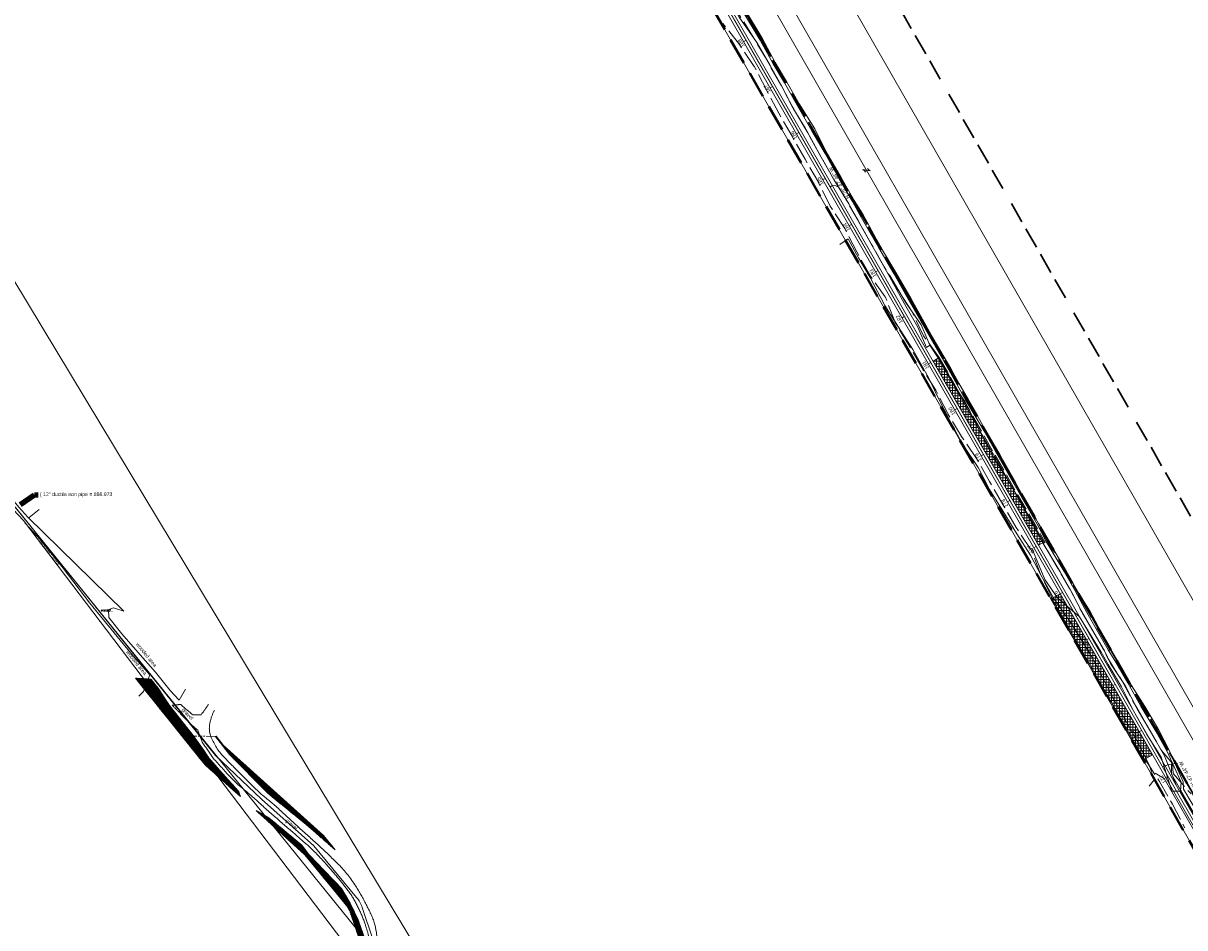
# Model space of a CAD drawing. Header units: feet. Extents: x 2433273 to 2447442, y 555003 to 575201.
# Tile 171 of 226: x 2436323 to 2438513, y 565836 to 567543. Entities that reach past the tile are written whole.
import ezdxf
from ezdxf.enums import TextEntityAlignment as Align

# ---------------------------------------------------------------- set-up
doc = ezdxf.new("R2010")
doc.units = ezdxf.units.FT
doc.header["$LTSCALE"] = 50
doc.header["$MEASUREMENT"] = 0
for name, pattern in [('cl20', [100, 5, -5, 80, -5, 5]), ('cl50', [100, 7.5, -7.5, 70, -7.5, 7.5]), ('constlimit', [0.85, 0.65, -0.1, -0.1]), ('DGN Style 2', [484.236387, 290.541832, -193.694555]), ('DGN Style 3', [677.930942, 484.236387, -193.694555]), ('DGN Style 5', [338.965471, 145.270916, -193.694555]), ('esmtrrex', [4.75, 0.8, -0.325, -0.325, 0.8, -0.3, 0.8, -0.3, 0.8, -0.3]), ('fencepr', [1, 0.925, 0.075]), ('rowpr', [5.45, 1, -0.225, -0.225, 4]), ('stream', [1.4, 0.7, -0.1, 0.1, -0.1, 0.1, -0.1, 0.1, -0.1]), ('treelt', [0.3, -0.15, -0.15]), ('treert', [0.3, -0.15, -0.15])]:
    doc.linetypes.add(name, pattern=pattern)
for name, color, linetype, lineweight in [('DR_X_Ditch', 133, 'stream', 0), ('DV_X_Lot_Line', 2, 'DGN Style 3', 0), ('DV_X_Property_Line', 7, 'Continuous', 0), ('DV_X_Property_Line (Construction)', 7, 'Continuous', 0), ('EV_Ecological_Wetlands', 151, 'stream', 13), ('GE_P_CL_50', 7, 'cl50', 13), ('PV_P_Bikeway', 193, 'Continuous', 13), ('PV_X_Driveway', 7, 'DGN Style 5', 0), ('RD_P_Fence', 230, 'fencepr', 13), ('RW_P_Const_Limits', 120, 'constlimit', 0), ('RW_P_Fee_RW', 193, 'rowpr', 40), ('RW_X_CL_20', 6, 'cl20', 0), ('RW_X_Esmt_RR', 6, 'esmtrrex', 30), ('SV_X_Break_Lines', 4, 'DGN Style 2', 0), ('SV_X_Control_Cells_Found', 7, 'Continuous', 0), ('SV_X_Text', 7, 'Continuous', 0), ('SV_X_Toe_of_Slope', 193, 'DGN Style 2', 0), ('SV_X_Top_of_Bank', 97, 'DGN Style 2', 0), ('VG_P_Cells', 3, 'Continuous', 13), ('VG_X_Tree_Line_Lt', 3, 'treelt', 0), ('VG_X_Tree_Line_Rt', 3, 'treert', 0)]:
    doc.layers.add(name, color=color, linetype=linetype, lineweight=lineweight)
doc.layers.add('GK_Visualization', color=30, linetype='Continuous', lineweight=13, plot=False)
doc.styles.add('Slanted-Normal LS 0.50', font='font31.shx', dxfattribs={"height": 0.14})
doc.styles.add('Slanted-Normal LS 0.50_0', font='font31.shx')
doc.styles.add('Style-font30', font='font30.shx')
doc.styles.add('Style-font31', font='font31.shx')
doc.dimstyles.new('Dec-0  Slanted', dxfattribs={"dimscale": 50, "dimtxt": 0.14, "dimasz": 0.14, "dimexe": 0.07, "dimexo": 0.07, "dimgap": 0.07, "dimtad": 1, "dimdec": 0, "dimzin": 3, "dimdsep": 46, "dimtxsty": 'Slanted-Normal LS 0.50_0', "dimcen": 0.09, "dimclrd": 97, "dimclre": 97, "dimclrt": 7, "dimadec": 0, "dimazin": 3, "dimtfac": 1, "dimtdec": 0, "dimtofl": 0, "dimtmove": 1, "dimatfit": 1, "dimfxl": 1, "dimtzin": 3, "dimlwd": 0, "dimlwe": 0, "dimarcsym": 0})

# ---------------------------------------------------------------- blocks, each defined once
blk = doc.blocks.new('X')
at = {"layer": 'GK_Visualization', "color": 1, "linetype": 'Continuous', "lineweight": 0}
for p, q in [((-0.1, -0.1), (0.1, 0.1)), ((-0.1, 0.1), (0.1, -0.1))]:
    blk.add_line(p, q, dxfattribs=at)
blk = doc.blocks.new('X_1')
at = {"layer": 'GK_Visualization', "color": 1, "linetype": 'Continuous', "lineweight": 0}
for p, q in [((-0.1, -0.1), (0.1, 0.1)), ((-0.1, 0.1), (0.1, -0.1))]:
    blk.add_line(p, q, dxfattribs=at)
blk = doc.blocks.new('X_2')
at = {"layer": 'GK_Visualization', "color": 1, "linetype": 'Continuous', "lineweight": 0}
for p, q in [((-0.1, -0.1), (0.1, 0.1)), ((-0.1, 0.1), (0.1, -0.1))]:
    blk.add_line(p, q, dxfattribs=at)
blk = doc.blocks.new('X_76')
at = {"layer": 'GK_Visualization', "color": 1, "linetype": 'Continuous', "lineweight": 0}
for p, q in [((-0.1, -0.1), (0.1, 0.1)), ((-0.1, 0.1), (0.1, -0.1))]:
    blk.add_line(p, q, dxfattribs=at)
blk = doc.blocks.new('X_77')
at = {"layer": 'GK_Visualization', "color": 1, "linetype": 'Continuous', "lineweight": 0}
for p, q in [((-0.1, -0.1), (0.1, 0.1)), ((-0.1, 0.1), (0.1, -0.1))]:
    blk.add_line(p, q, dxfattribs=at)
blk = doc.blocks.new('OHK_14')
at = {"layer": 'DV_X_Property_Line', "color": 2, "linetype": 'Continuous', "lineweight": 0}
blk.add_line((-0.1, -0.12), (0.1, 0.12), dxfattribs=at)
for centre, start, end in [((-0.058, 0.335), 273.6945, 306.337), ((0.058, -0.335), 93.6945, 126.337)]:
    blk.add_arc(centre, 0.267, start, end, dxfattribs=at)
at = {"layer": 'DV_X_Property_Line (Construction)', "color": 2, "linetype": 'Continuous', "lineweight": 30}
blk.add_point((0, 0), dxfattribs=at)
blk = doc.blocks.new('MNAIL_3')
at = {"layer": 'SV_X_Control_Cells_Found', "color": 7, "linetype": 'Continuous', "lineweight": 0, "flags": 128}
for points in [[(0.072, -0.04), (0.072, 0.04), (0.097, -0.04), (0.122, 0.04), (0.122, -0.04)], [(0.191, -0.04), (0.191, 0.04), (0.232, -0.04), (0.232, 0.04)], [(0.339, 0.04), (0.301, 0.04), (0.301, -0.04)], [(0.301, 0.001), (0.328, 0.001)], [(0.16, -0.03), (0.163, -0.03), (0.165, -0.031), (0.166, -0.034), (0.166, -0.037), (0.165, -0.039), (0.163, -0.04), (0.16, -0.04), (0.159, -0.039), (0.157, -0.037), (0.157, -0.034), (0.159, -0.031), (0.16, -0.03)], [(0.271, -0.03), (0.274, -0.03), (0.275, -0.031), (0.277, -0.034), (0.277, -0.037), (0.275, -0.039), (0.274, -0.04), (0.271, -0.04), (0.269, -0.039), (0.268, -0.037), (0.268, -0.034), (0.269, -0.031), (0.271, -0.03)], [(0.378, -0.03), (0.381, -0.03), (0.383, -0.031), (0.385, -0.034), (0.385, -0.037), (0.383, -0.039), (0.381, -0.04), (0.378, -0.04), (0.377, -0.039), (0.375, -0.037), (0.375, -0.034), (0.377, -0.031), (0.378, -0.03)]]:
    blk.add_lwpolyline(points, dxfattribs=at)
at = {"layer": 'SV_X_Control_Cells_Found', "color": 7, "linetype": 'Continuous', "lineweight": 0}
blk.add_circle((0, 0), 0.0249, dxfattribs=at)

msp = doc.modelspace()

# ---------------------------------------------------------------- hatches: boundary and pattern name
at = {"layer": 'EV_Ecological_Wetlands', "linetype": 'Continuous'}
h = msp.add_hatch(dxfattribs=at)
h.set_pattern_fill('HATCH', color=256, style=0, pattern_type=2)
h.set_pattern_definition([(173.88157, (2436593.7157, 566132.9786), (-0.106584, -0.9943037), [])])
h.paths.add_polyline_path([(2436729.9, 566092.8), (2436673.3, 566156.6), (2436664.1, 566170.3), (2436643.3, 566199.5), (2436598.7, 566255.8), (2436576.6, 566289.9), (2436567.4, 566300.9), (2436563.6, 566305.5), (2436534.9, 566307.4), (2436554.5, 566282.8), (2436568.2, 566265.8), (2436663, 566147.4), (2436663.4, 566146.9), (2436665.8, 566144.4), (2436718.5, 566096.9), (2436732.7, 566084.1)])
h = msp.add_hatch(dxfattribs=at)
h.set_pattern_fill('HATCH', color=256, style=0, pattern_type=2)
h.set_pattern_definition([(218.88157, (2436555.02694, 566229.8705), (0.3138563, -0.3892226), [])])
h.paths.add_polyline_path([(2436643.3, 566199.5), (2436598.7, 566255.8), (2436576.6, 566289.9), (2436567.4, 566300.9), (2436563.6, 566305.5), (2436550.9, 566306.3), (2436572.9, 566267), (2436594.1, 566248.2), (2436610.9, 566233.4), (2436642.1, 566194.3), (2436672.7, 566154.7), (2436688.6, 566132.5), (2436706.7, 566115.3), (2436730.5, 566090.9), (2436729.9, 566092.8), (2436673.3, 566156.6), (2436664.1, 566170.3), (2436644.2, 566198.1)])
h = msp.add_hatch(dxfattribs=at)
h.set_pattern_fill('HATCH', color=256, style=0, pattern_type=2)
h.set_pattern_definition([(182.43976, (2436718.6937, 565994.9936), (0.042569, -0.9990935), [])])
h.paths.add_polyline_path([(2436891.7, 566007.6), (2436889.2, 566010.3), (2436700.8, 566180.2), (2436686.7, 566197.8), (2436685.4, 566197.3), (2436712.3, 566163.6), (2436784.4, 566090.2), (2436856.6, 566031.4), (2436887.8, 566004.1), (2436911.5, 565983.3)])
h = msp.add_hatch(dxfattribs=at)
h.set_pattern_fill('HATCH', color=256, style=0, pattern_type=2)
h.set_pattern_definition([(219.6401, (2436783.8115, 566086.57503), (0.1594907, -0.1925168), [])])
h.paths.add_polyline_path([(2436795.9, 566080.8), (2436783.6, 566091.7), (2436772.1, 566102.7), (2436784.4, 566090.2)])
h = msp.add_hatch(dxfattribs=at)
h.set_pattern_fill('HATCH', color=256, style=0, pattern_type=2)
h.set_pattern_definition([(174.64008, (2436860.6406, 565896.2145), (-0.093412, -0.9956275), [])])
h.paths.add_polyline_path([(2436979.2, 565680.9), (2436969.8, 565735.6), (2436970.5, 565775.5), (2436973, 565798.4), (2436973.6, 565808), (2436966.5, 565817), (2436954.6, 565851.5), (2436939.8, 565882.9), (2436923.2, 565910.5), (2436901, 565933.5), (2436877.7, 565957.5), (2436861.6, 565974.6), (2436848.6, 565992.3), (2436815.4, 566020.1), (2436786, 566044.1), (2436762.2, 566057.5), (2436854.2, 565974.4), (2436912.9, 565902.5), (2436932.1, 565879.3), (2436932.6, 565878.7), (2436933.3, 565877.8), (2436936, 565873.7), (2436938.7, 565868.1), (2436939.3, 565866.4), (2436954, 565822.9), (2436958.8, 565808.7), (2436959, 565808.1), (2436960.4, 565802.6), (2436961, 565797), (2436961, 565796.4), (2436961.4, 565781.4), (2436962.6, 565731.5), (2436963.1, 565714.6), (2436962.6, 565712.8), (2436962.5, 565711.8), (2436962.2, 565708.3), (2436962.2, 565707.5), (2436962.6, 565703.8), (2436962.7, 565703.2), (2436963.2, 565701.4), (2436965.5, 565686.3), (2436966.1, 565684.4), (2436967, 565682.2), (2436968, 565680.3), (2436968.4, 565679.6), (2436969.5, 565675.9), (2436980.7, 565636.6)])
at = {"layer": 'VG_P_Cells', "lineweight": 0}
h = msp.add_hatch(dxfattribs=at)
h.set_pattern_fill('ANSI37', color=256, scale=40, angle=45, style=0)
h.paths.add_polyline_path([(2438237.1, 566558.4), (2438247.1, 566564.1), (2438048.4, 566911.2), (2438038.4, 566905.5)])
h = msp.add_hatch(dxfattribs=at)
h.set_pattern_fill('ANSI37', color=256, scale=40, angle=45, style=0)
h.paths.add_polyline_path([(2438278.2, 566466.6), (2438262.5, 566457.7), (2438436.4, 566154), (2438452.1, 566162.9)])

# ---------------------------------------------------------------- linework, layer by layer
at = {"layer": 'DR_X_Ditch', "ltscale": 0.500001}
msp.add_line((2436685.4, 566197.3), (2436644.2, 566198.1), dxfattribs=at)
at = {"layer": 'DV_X_Lot_Line'}
msp.add_line((2439491.6, 564508.5), (2435844.3, 570878.2), dxfattribs=at)
at = {"layer": 'DV_X_Property_Line'}
for p, q in [((2439654.7, 564487.2), (2435958, 570943.2)), ((2439540.6, 564485.2), (2435871.2, 570893.6))]:
    msp.add_line(p, q, dxfattribs=at)
at = {"layer": 'DV_X_Property_Line', "flags": 128}
msp.add_lwpolyline([(2438175, 564740.9), (2438175, 564740.9, 0.414214), (2438209.4, 564776.5), (2438198.3, 565497.4, -0.414214), (2438281.9, 565583.7), (2438697.2, 565590.1, 0.57102), (2438727, 565642.5), (2436427.5, 569658.5, 0.278952), (2436395.8, 569676), (2435907.1, 569657.8, -0.413873), (2435767.2, 569787.5)], format="xyb", dxfattribs=at)
at = {"layer": 'EV_Ecological_Wetlands', "linetype": 'Continuous', "flags": 128}
for points in [[(2436729.9, 566092.8), (2436673.3, 566156.6), (2436664.1, 566170.3), (2436643.3, 566199.5), (2436598.7, 566255.8), (2436576.6, 566289.9), (2436567.4, 566300.9), (2436563.6, 566305.5), (2436534.9, 566307.4), (2436554.5, 566282.8), (2436568.2, 566265.8), (2436663, 566147.4), (2436663.4, 566146.9), (2436665.8, 566144.4), (2436718.5, 566096.9), (2436732.7, 566084.1), (2436729.9, 566092.8)], [(2436643.3, 566199.5), (2436598.7, 566255.8), (2436576.6, 566289.9), (2436567.4, 566300.9), (2436563.6, 566305.5), (2436550.9, 566306.3), (2436572.9, 566267), (2436594.1, 566248.2), (2436610.9, 566233.4), (2436642.1, 566194.3), (2436672.7, 566154.7), (2436688.6, 566132.5), (2436706.7, 566115.3), (2436730.5, 566090.9), (2436729.9, 566092.8), (2436673.3, 566156.6), (2436664.1, 566170.3), (2436644.2, 566198.1), (2436643.3, 566199.5)], [(2436891.7, 566007.6), (2436889.2, 566010.3), (2436700.8, 566180.2), (2436686.7, 566197.8), (2436685.4, 566197.3), (2436712.3, 566163.6), (2436784.4, 566090.2), (2436856.6, 566031.4), (2436887.8, 566004.1), (2436911.5, 565983.3), (2436891.7, 566007.6)], [(2436795.9, 566080.8), (2436783.6, 566091.7), (2436772.1, 566102.7), (2436784.4, 566090.2), (2436795.9, 566080.8)]]:
    msp.add_lwpolyline(points, close=True, dxfattribs=at)
at = {"layer": 'EV_Ecological_Wetlands', "ltscale": 0.500001, "flags": 128}
for points in [[(2436732.7, 566084.1), (2436718.5, 566096.9), (2436665.8, 566144.4), (2436663.4, 566146.9), (2436663, 566147.4), (2436568.2, 566265.8), (2436554.5, 566282.8), (2436534.9, 566307.4), (2436563.6, 566305.5), (2436567.4, 566300.9), (2436576.6, 566289.9), (2436598.7, 566255.8), (2436643.3, 566199.5), (2436664.1, 566170.3), (2436673.3, 566156.6), (2436729.9, 566092.8), (2436732.7, 566084.1)], [(2436911.5, 565983.3), (2436887.8, 566004.1), (2436856.6, 566031.4), (2436784.4, 566090.2), (2436712.3, 566163.6), (2436685.4, 566197.3), (2436686.7, 566197.8), (2436700.8, 566180.2), (2436889.2, 566010.3), (2436891.7, 566007.6), (2436911.5, 565983.3)], [(2436980.7, 565636.6), (2436969.5, 565675.9), (2436968.4, 565679.6), (2436968, 565680.3), (2436967, 565682.2), (2436966.1, 565684.4), (2436965.5, 565686.3), (2436963.2, 565701.4), (2436962.7, 565703.2), (2436962.6, 565703.8), (2436962.2, 565707.5), (2436962.2, 565708.3), (2436962.5, 565711.8), (2436962.6, 565712.8), (2436963.1, 565714.6), (2436962.6, 565731.5), (2436961.4, 565781.4), (2436961, 565796.4), (2436961, 565797), (2436960.4, 565802.6), (2436959, 565808.1), (2436958.8, 565808.7), (2436954, 565822.9), (2436939.3, 565866.4), (2436938.7, 565868.1), (2436936, 565873.7), (2436933.3, 565877.8), (2436932.6, 565878.7), (2436932.1, 565879.3), (2436912.9, 565902.5), (2436854.2, 565974.4), (2436762.2, 566057.5), (2436786, 566044.1), (2436815.4, 566020.1), (2436848.6, 565992.3), (2436861.6, 565974.6), (2436877.7, 565957.5), (2436901, 565933.5), (2436923.2, 565910.5), (2436939.8, 565882.9), (2436954.6, 565851.5), (2436966.5, 565817), (2436973.6, 565808), (2436973, 565798.4), (2436970.5, 565775.5), (2436969.8, 565735.6), (2436979.2, 565680.9), (2436980.7, 565636.6)]]:
    msp.add_lwpolyline(points, close=True, dxfattribs=at)
at = {"layer": 'EV_Ecological_Wetlands', "linetype": 'Continuous', "flags": 128}
for points in [[(2436672.7, 566154.7), (2436672.7, 566154.7), (2436672.7, 566154.7)], [(2436966.5, 565817), (2436954.6, 565851.5), (2436939.8, 565882.9), (2436923.2, 565910.5), (2436901, 565933.5), (2436877.7, 565957.5), (2436861.6, 565974.6), (2436848.6, 565992.3), (2436815.4, 566020.1), (2436786, 566044.1), (2436762.2, 566057.5), (2436854.2, 565974.4), (2436912.9, 565902.5), (2436932.1, 565879.3), (2436932.6, 565878.7), (2436933.3, 565877.8), (2436936, 565873.7), (2436938.7, 565868.1), (2436939.3, 565866.4), (2436954, 565822.9)]]:
    msp.add_lwpolyline(points, dxfattribs=at)
at = {"layer": 'GE_P_CL_50'}
msp.add_line((2438743, 565664.9), (2436449.2, 569670.9), dxfattribs=at)
at = {"layer": 'GE_P_CL_50', "linetype": 'Continuous'}
for p, q in [((2437686.2, 567510.5), (2437681.9, 567508)), ((2437735.9, 567423.7), (2437731.6, 567421.2)), ((2437785.6, 567336.9), (2437781.2, 567334.4)), ((2437835.3, 567250.1), (2437830.9, 567247.7)), ((2437885, 567163.4), (2437880.6, 567160.9)), ((2437934.7, 567076.6), (2437930.3, 567074.1)), ((2437984.3, 566989.8), (2437980, 566987.3)), ((2438034, 566903), (2438029.7, 566900.5)), ((2438083.7, 566816.2), (2438079.4, 566813.8)), ((2438133.4, 566729.5), (2438129.1, 566727)), ((2438183.1, 566642.7), (2438178.8, 566640.2)), ((2438232.8, 566555.9), (2438228.5, 566553.4)), ((2438282.5, 566469.1), (2438278.2, 566466.6)), ((2438332.2, 566382.3), (2438327.8, 566379.8)), ((2438381.9, 566295.6), (2438377.5, 566293.1)), ((2438431.6, 566208.8), (2438427.2, 566206.3)), ((2438481.3, 566122), (2438476.9, 566119.5))]:
    msp.add_line(p, q, dxfattribs=at)
at = {"layer": 'GE_P_CL_50', "linetype": 'Continuous', "extrusion": (0, 0, -1)}
for centre, radius, start, end in [((-2437851.7, 567224.4), 12.3, 53.4251, 126.5749), ((-2438498.3, 566089.2), 57, 61.7262, 91.1412)]:
    msp.add_arc(centre, radius, start, end, dxfattribs=at)
at = {"layer": 'GK_Visualization', "color": 1, "flags": 128}
for points in [[(2437633.6, 564452.6), (2437630.6, 564647.5, -0.414214), (2437689.7, 564708.4), (2438175.3, 564715.9, 0.414214), (2438234.4, 564776.8), (2438223.3, 565497.8, -0.414214), (2438282.3, 565558.7), (2438697.5, 565565.1, 0.57102), (2438748.7, 565655), (2436449.2, 569670.9, 0.278952), (2436394.8, 569701), (2435906.2, 569682.8, -0.413873), (2435792.1, 569788.4), (2435791.3, 569811.6)], [(2437880.7, 564140.5), (2437633.6, 564452.6), (2437585.5, 564883.4, 0.127136), (2437574.8, 564911.4), (2437459.2, 565074.3), (2437394.8, 565151.5), (2437343.4, 565237.4), (2437261.7, 565352.6, -0.085446), (2437252.9, 565370.9), (2437225.9, 565466.4, 0.21006), (2437195.1, 565503.6), (2437042.4, 565580.5, -0.209554), (2437011.7, 565617.6), (2436990.2, 565692.7, -0.063319), (2436987.9, 565707.7), (2436985.7, 565797.5, 0.075377), (2436982.5, 565815.2), (2436962.4, 565874.8, 0.091686), (2436951.7, 565893.9), (2436871.1, 565991.2), (2436772.1, 566079.2), (2436685.5, 566161.7), (2436309, 566628.5)]]:
    msp.add_lwpolyline(points, format="xyb", dxfattribs=at)
at = {"layer": 'PV_P_Bikeway'}
for p, q in [((2436444.8, 569668.4), (2438738.7, 565662.4)), ((2436453.5, 569673.4), (2438747.3, 565667.4))]:
    msp.add_line(p, q, dxfattribs=at)
at = {"layer": 'PV_X_Driveway'}
for points, knots in [([(2436672.3, 566257.5), (2436667.7, 566251), (2436663.1, 566244.5), (2436658.5, 566238), (2436653.3, 566238), (2436648, 566238), (2436642.8, 566238), (2436635.2, 566244.6), (2436627.7, 566251.2), (2436620.1, 566257.8), (2436614.7, 566257.3), (2436609.4, 566256.8), (2436604.1, 566256.3), (2436609.3, 566250.9), (2436614.6, 566245.5), (2436619.9, 566240.1), (2436626.3, 566233.5), (2436632.8, 566227), (2436639.3, 566220.4), (2436643.7, 566216.6), (2436648.1, 566212.8), (2436652.4, 566209), (2436655.2, 566201.5), (2436657.9, 566193.9), (2436660.7, 566186.4), (2436667.6, 566176.3), (2436674.5, 566166.3), (2436681.5, 566156.2), (2436692, 566144.5), (2436702.6, 566132.9), (2436713.2, 566121.2), (2436725.9, 566107.2), (2436741.5, 566096.1), (2436755.6, 566083.5), (2436768.7, 566071.8), (2436781.8, 566059.9), (2436795, 566048.2), (2436806.8, 566037.8), (2436818.8, 566027.7), (2436830.6, 566017.4), (2436840.9, 566008.4), (2436851.2, 565999.5), (2436861.4, 565990.4), (2436873.7, 565979.4), (2436884.7, 565967.2), (2436895.6, 565955), (2436903.5, 565946.2), (2436911.1, 565937.2), (2436918.6, 565928.1), (2436925.7, 565919.6), (2436932.4, 565911), (2436938.9, 565902), (2436945.4, 565892.9), (2436950.6, 565883.2), (2436955.4, 565873.1), (2436960.1, 565863.3), (2436964.3, 565853.4), (2436967.8, 565843.1), (2436970.2, 565836.2), (2436972.3, 565829.3), (2436974, 565822.2), (2436975.6, 565815.4), (2436977, 565808.7), (2436977.8, 565801.8), (2436978.8, 565792.4), (2436979.6, 565782.9), (2436979.9, 565773.4), (2436980.4, 565762), (2436980.7, 565750.7), (2436981, 565739.3), (2436981.3, 565727.8), (2436981.1, 565716.2), (2436981.4, 565704.7), (2436981.6, 565692.4), (2436982.1, 565680), (2436985.9, 565668.2), (2436989.6, 565656.4), (2436994, 565645.3), (2436998.4, 565634), (2437002.3, 565623.9), (2437006.4, 565614), (2437010.3, 565603.8), (2437012.7, 565597.4), (2437013.8, 565590.7), (2437015, 565584.1), (2437016.7, 565575.1), (2437003.3, 565562.8), (2437010.4, 565556.9), (2437010.4, 565556.8), (2437010.4, 565556.8), (2437010.5, 565556.8)], [0, 0, 0, 0, 0.055556, 0.055556, 0.055556, 0.111111, 0.111111, 0.111111, 0.166667, 0.166667, 0.166667, 0.222222, 0.222222, 0.222222, 0.277778, 0.277778, 0.277778, 0.333333, 0.333333, 0.333333, 0.388889, 0.388889, 0.388889, 0.444444, 0.444444, 0.444444, 0.5, 0.5, 0.5, 0.532739, 0.532739, 0.532739, 0.572009, 0.572009, 0.572009, 0.608668, 0.608668, 0.608668, 0.641304, 0.641304, 0.641304, 0.669699, 0.669699, 0.669699, 0.703772, 0.703772, 0.703772, 0.728268, 0.728268, 0.728268, 0.751168, 0.751168, 0.751168, 0.774245, 0.774245, 0.774245, 0.796717, 0.796717, 0.796717, 0.811826, 0.811826, 0.811826, 0.826194, 0.826194, 0.826194, 0.845927, 0.845927, 0.845927, 0.869564, 0.869564, 0.869564, 0.893532, 0.893532, 0.893532, 0.919032, 0.919032, 0.919032, 0.944224, 0.944224, 0.944224, 0.966745, 0.966745, 0.966745, 0.980776, 0.980776, 0.980776, 0.999895, 0.999895, 0.999895, 1, 1, 1, 1]), ([(2437073.6, 565608.9), (2437068.8, 565604.1), (2437064, 565599.3), (2437059.2, 565594.4), (2437056, 565591.3), (2437051, 565588.1), (2437047.2, 565588.5), (2437042.4, 565588.9), (2437038, 565594.1), (2437034, 565598.7), (2437025.6, 565608.4), (2437024.3, 565620.9), (2437017.2, 565629.9), (2437016.8, 565630.4), (2437015.9, 565630.5), (2437015.6, 565631.1), (2437009.8, 565643.4), (2437005.9, 565656.3), (2437002.8, 565669.4), (2437000.8, 565677.8), (2436998.7, 565686.1), (2436997.2, 565694.6), (2436995.9, 565701.4), (2436994.7, 565708.3), (2436994.2, 565715.2), (2436993.5, 565725.1), (2436993.4, 565735.1), (2436993.4, 565745), (2436993.3, 565755.2), (2436993.9, 565765.4), (2436993.7, 565775.5), (2436993.5, 565787.6), (2436992, 565799.6), (2436990.8, 565811.7), (2436989.7, 565822.6), (2436988.6, 565833.3), (2436985.6, 565844), (2436982, 565857), (2436975.7, 565868.7), (2436969.6, 565880.7), (2436963.6, 565892.4), (2436957.5, 565903.9), (2436950.3, 565914.9), (2436940.5, 565929.7), (2436929.9, 565943.7), (2436917.5, 565956.1), (2436904.5, 565969), (2436891.5, 565981.6), (2436878, 565993.9), (2436864.9, 566005.7), (2436851.8, 566017.5), (2436838.8, 566029.3), (2436825.5, 566041.4), (2436812.4, 566053.8), (2436799.2, 566065.9), (2436788.6, 566075.5), (2436776.8, 566083.7), (2436766.5, 566093.6), (2436754, 566105.6), (2436741.8, 566117.9), (2436729.5, 566130.2), (2436719.9, 566139.8), (2436710.3, 566149.5), (2436700.8, 566159.3), (2436690.8, 566169.7), (2436683.5, 566182), (2436677.6, 566195.7), (2436673.8, 566204.4), (2436673.1, 566214.2), (2436675.2, 566223), (2436676.9, 566230.4), (2436679.1, 566238.1), (2436682.8, 566244.9), (2436683.1, 566245.4), (2436683.4, 566245.9), (2436683.7, 566246.4)], [0, 0, 0, 0, 0.024656, 0.024656, 0.024656, 0.040819, 0.040819, 0.040819, 0.060877, 0.060877, 0.060877, 0.103639, 0.103639, 0.103639, 0.106078, 0.106078, 0.106078, 0.154863, 0.154863, 0.154863, 0.18594, 0.18594, 0.18594, 0.211049, 0.211049, 0.211049, 0.247077, 0.247077, 0.247077, 0.283851, 0.283851, 0.283851, 0.327623, 0.327623, 0.327623, 0.367062, 0.367062, 0.367062, 0.415349, 0.415349, 0.415349, 0.462804, 0.462804, 0.462804, 0.526292, 0.526292, 0.526292, 0.592216, 0.592216, 0.592216, 0.655981, 0.655981, 0.655981, 0.720964, 0.720964, 0.720964, 0.77265, 0.77265, 0.77265, 0.835393, 0.835393, 0.835393, 0.884773, 0.884773, 0.884773, 0.936787, 0.936787, 0.936787, 0.969925, 0.969925, 0.969925, 0.997872, 0.997872, 0.997872, 1, 1, 1, 1])]:
    msp.add_open_spline(points, degree=3, knots=knots, dxfattribs=at)
at = {"layer": 'RD_P_Fence'}
for p, q in [((2438488.2, 566126), (2438488.3, 566146)), ((2438474.3, 566118), (2438457, 566128.1))]:
    msp.add_line(p, q, dxfattribs=at)
at = {"layer": 'RD_P_Fence', "ltscale": 1.000002}
for p, q in [((2438488.2, 566126), (2438637.3, 565865.6)), ((2438474.3, 566118), (2438623.4, 565857.7))]:
    msp.add_line(p, q, dxfattribs=at)
at = {"layer": 'RW_P_Const_Limits'}
for p, q in [((2437698.7, 567517.6), (2437672.3, 567560.1)), ((2437673.3, 567502.8), (2437642.1, 567542.5)), ((2437701.4, 567461.4), (2437673.3, 567502.9)), ((2437724.3, 567474.7), (2437698.7, 567517.6)), ((2437724.3, 567417.2), (2437701.3, 567461.6)), ((2437748.9, 567431.2), (2437724.3, 567474.7)), ((2437747.7, 567372.9), (2437724.3, 567417.1)), ((2437772.5, 567387), (2437748.9, 567431.2)), ((2437772.6, 567329.5), (2437747.7, 567372.9)), ((2437797.7, 567343.9), (2437772.5, 567387)), ((2437797.4, 567286.1), (2437772.6, 567329.5)), ((2437822, 567300.1), (2437797.7, 567343.9)), ((2437822.3, 567242.7), (2437797.4, 567286.1)), ((2437846.5, 567256.5), (2437822, 567300.1)), ((2437844.5, 567197.9), (2437822.2, 567242.8)), ((2437872.4, 567213.8), (2437846.5, 567256.5)), ((2437871.9, 567155.7), (2437844.6, 567197.8)), ((2437897.3, 567170.4), (2437872.4, 567213.8)), ((2437894.6, 567111.4), (2437871.8, 567155.9)), ((2437921.8, 567126.8), (2437897.3, 567170.4)), ((2437919.1, 567067.7), (2437894.6, 567111.3)), ((2437946.4, 567083.3), (2437921.8, 567126.8)), ((2437948.5, 567026.7), (2437919.2, 567067.5)), ((2437972.4, 567040.6), (2437946.4, 567083.3)), ((2437999.1, 566998.2), (2437972.4, 567040.6)), ((2437966.4, 566979.9), (2437948.3, 567027.1)), ((2438020.5, 566952.9), (2437999.1, 566998.2)), ((2437992.2, 566936.6), (2437966.5, 566979.6)), ((2438050.1, 566912.2), (2438020.5, 566952.9)), ((2438017.1, 566893.3), (2437992.2, 566936.7)), ((2438043.6, 566850.8), (2438017.1, 566893.2)), ((2438066.2, 566806.3), (2438043.5, 566850.9)), ((2438092.3, 566763.5), (2438066.3, 566806.2)), ((2438120.5, 566721.9), (2438092.3, 566763.4)), ((2438145.2, 566678.6), (2438120.4, 566722)), ((2438170.1, 566635.2), (2438145.2, 566678.6)), ((2438194.9, 566591.8), (2438170.1, 566635.2)), ((2438223.1, 566550.2), (2438195, 566591.7)), ((2438246.3, 566561.3), (2438249.8, 566563.4)), ((2438270.8, 566520), (2438246.3, 566561.3)), ((2438241.3, 566503.5), (2438222.9, 566550.6)), ((2438295.9, 566476.7), (2438270.8, 566520)), ((2438262.7, 566460.1), (2438241.3, 566503.3)), ((2438295.9, 566476.8), (2438318.9, 566432.3)), ((2438262.7, 566460.1), (2438259.8, 566458.4)), ((2438435.7, 566151.2), (2438259.8, 566458.4)), ((2438318.9, 566432.3), (2438344.1, 566389.1)), ((2438344.1, 566389.1), (2438368.1, 566345.3)), ((2438368.1, 566345.3), (2438394.5, 566302.8)), ((2438394.5, 566302.8), (2438418.3, 566258.8)), ((2438418.3, 566258.8), (2438443.4, 566215.5)), ((2438443.4, 566215.5), (2438468.2, 566172.1)), ((2438490.2, 566146.5), (2438468.2, 566172.1)), ((2438439.3, 566153.3), (2438435.7, 566151.2)), ((2438439.3, 566153.3), (2438465.2, 566112.7)), ((2438490.9, 566127.5), (2438490.2, 566146.5)), ((2438490.9, 566127.5), (2438524.8, 566089.3)), ((2438465.1, 566112.7), (2438490, 566069.4)), ((2438490, 566069.5), (2438513, 566025))]:
    msp.add_line(p, q, dxfattribs=at)
at = {"layer": 'RW_P_Const_Limits', "ltscale": 1.000002}
msp.add_line((2438050.1, 566912.2), (2438249.8, 566563.4), dxfattribs=at)
at = {"layer": 'RW_P_Fee_RW'}
msp.add_line((2438841.9, 565542.4), (2436392.8, 569819.5), dxfattribs=at)
at = {"layer": 'RW_P_Fee_RW', "flags": 128}
msp.add_lwpolyline([(2437688.5, 564733.4), (2438175, 564740.9, 0.414214), (2438209.4, 564776.5), (2438198.3, 565497.4, -0.414214), (2438281.9, 565583.7), (2438697.2, 565590.1, 0.57102), (2438727, 565642.5), (2436427.5, 569658.5, 0.278952), (2436395.8, 569676), (2435907.1, 569657.8, -0.413873), (2435767.2, 569787.5), (2435766.8, 569796.1)], format="xyb", dxfattribs=at)
at = {"layer": 'RW_X_CL_20'}
msp.add_line((2435315.8, 567854.4), (2438921.8, 563402.2), dxfattribs=at)
at = {"layer": 'RW_X_Esmt_RR', "ltscale": 1.000002}
msp.add_line((2439448.2, 564483.6), (2436109, 570315.3), dxfattribs=at)
at = {"layer": 'RW_X_Esmt_RR'}
msp.add_line((2439740.3, 564488.7), (2436699.6, 569798.9), dxfattribs=at)
at = {"layer": 'SV_X_Break_Lines', "flags": 128}
msp.add_lwpolyline([(2439939.1, 561027.6), (2439937, 561031.1), (2439929.3, 561042.5), (2439926.8, 561046), (2439928.1, 561046.7), (2439932.5, 561040.8), (2439939.1, 561031.1), (2439940.5, 561028.4), (2434762.3, 569617.1), (2434766.2, 569570.3), (2434771.6, 569523.5), (2434776.6, 569483.4), (2434784, 569457.2), (2434788.6, 569439.8), (2434794.7, 569434.9), (2434798.3, 569432.9), (2434803.1, 569435.7), (2434809.4, 569440.3), (2434807.9, 569450.5), (2434802.9, 569461.6), (2434798.9, 569493.7), (2434795.8, 569520.5), (2434790.7, 569569.8), (2434788.8, 569594.7)], dxfattribs=at)
at = {"layer": 'SV_X_Toe_of_Slope', "flags": 128}
for points in [[(2438505.1, 566094.2), (2438506.5, 566111.2), (2438479.7, 566169.2), (2438458.4, 566207.2), (2438430.4, 566254.6), (2438405.9, 566298.7), (2438382.8, 566337.7), (2438368.8, 566361.1), (2438328.7, 566431.1), (2438306.3, 566472.3), (2438285.4, 566508.3), (2438251.8, 566565.2), (2438234.6, 566597.7), (2438208.1, 566643.9), (2438184.1, 566686.2), (2438160.6, 566727.3), (2438136.1, 566771.6), (2438100.1, 566831), (2438084.2, 566860.5), (2438068.1, 566888.7), (2438035.2, 566946.6), (2438018.1, 566976.1), (2437992.8, 567020.4), (2437964.4, 567070.7), (2437936.4, 567119.2), (2437901.1, 567179.8), (2437886.4, 567206.4), (2437861.4, 567249.4), (2437834.9, 567296.9), (2437810, 567339.9), (2437782.3, 567388.3), (2437758.4, 567430.6), (2437737.2, 567466.1), (2437712.5, 567510.8), (2437679.5, 567566.1), (2437650.5, 567616.4), (2437637.8, 567637.7), (2437605.4, 567695), (2437588.3, 567728)], [(2438032.3, 566935.4), (2438026.2, 566931.3), (2438009.5, 566969.2), (2437984.6, 567013.7), (2437953.5, 567070.6)], [(2438546.3, 566015.4), (2438536.7, 566029), (2438541.1, 566031.2), (2438522.7, 566063.4), (2438505.1, 566094.2), (2438488.9, 566093.9), (2438468.8, 566158.6), (2438441.4, 566201.1), (2438416.5, 566245.9), (2438393.9, 566291.1), (2438368.9, 566332.9), (2438355.6, 566356.2), (2438314.8, 566423.2), (2438273.1, 566458.7), (2438249.1, 566493.3), (2438224.5, 566552.3)]]:
    msp.add_lwpolyline(points, dxfattribs=at)
at = {"layer": 'SV_X_Top_of_Bank', "flags": 128}
for points in [[(2438496.6, 566105.3), (2438474.6, 566160.9), (2438450.3, 566203.8), (2438423.1, 566249.6), (2438400.5, 566293.8), (2438373.2, 566334.7), (2438361.7, 566359), (2438320.3, 566429.7), (2438300.3, 566469.1), (2438278.1, 566507.8), (2438246, 566561.4), (2438227.7, 566595), (2438202.7, 566639.8), (2438178, 566683.1), (2438153.1, 566722.4), (2438129.8, 566766.8), (2438098.6, 566829.2), (2438080.4, 566857.1), (2438064.4, 566886.6), (2438032.3, 566935.4), (2438015.9, 566974.1), (2437986.5, 567016.3), (2437957.2, 567066.9), (2437953.5, 567070.6), (2437928.4, 567115.2), (2437894.7, 567174.1), (2437879.5, 567202.3), (2437851.3, 567247.9), (2437827.6, 567289.9), (2437802.5, 567335.8), (2437775.4, 567381.4), (2437752.7, 567424.4), (2437731.2, 567463), (2437706.5, 567506.5), (2437673.2, 567553.9), (2437644.1, 567610.3), (2437632.9, 567632.7), (2437596.6, 567692.9), (2437570.7, 567733.1)], [(2438630.7, 565875.3), (2438618.5, 565896.6), (2438596.8, 565935.5), (2438574.1, 566003.8), (2438563, 566030.3), (2438549.4, 566032), (2438526.5, 566071.7), (2438510.5, 566097.9), (2438510.3, 566112.1), (2438483.2, 566172.7), (2438463.6, 566210.8), (2438437.5, 566253.7), (2438408.3, 566300.4), (2438385.3, 566339.5), (2438370.7, 566365.7), (2438334.6, 566432.9), (2438308.8, 566474.1), (2438290, 566508.8), (2438255.7, 566567.4), (2438237.4, 566599.2), (2438211.4, 566644.5), (2438186.4, 566686.8), (2438164.1, 566729.3), (2438138.2, 566774.1), (2438105.6, 566832.2), (2438086.9, 566863.5), (2438072, 566891.7), (2438038.7, 566948.1), (2438021.9, 566978.7), (2437997.2, 567022.6), (2437968.1, 567072.6), (2437939.4, 567121.2), (2437905.8, 567182.8), (2437890, 567208.4), (2437865.8, 567250.5), (2437836.8, 567300.1), (2437815.6, 567343.7), (2437785.8, 567390.5), (2437761.9, 567432.7), (2437740.7, 567468.4), (2437716.4, 567514.3), (2437684.6, 567567), (2437654.8, 567618), (2437641.8, 567640.7), (2437610.5, 567698.3), (2437592.1, 567730.2)]]:
    msp.add_lwpolyline(points, dxfattribs=at)
at = {"layer": 'VG_P_Cells'}
for p, q in [((2438038.4, 566905.5), (2438048.4, 566911.2)), ((2438048.4, 566911.2), (2438247.1, 566564.1)), ((2438237.1, 566558.4), (2438247.1, 566564.1)), ((2438278.2, 566466.6), (2438262.5, 566457.7)), ((2438436.4, 566154), (2438262.5, 566457.7)), ((2438452.1, 566162.9), (2438436.4, 566154))]:
    msp.add_line(p, q, dxfattribs=at)
at = {"layer": 'VG_P_Cells', "lineweight": 0, "flags": 128}
for points in [[(2438237.1, 566558.4), (2438247.1, 566564.1), (2438048.4, 566911.2), (2438038.4, 566905.5), (2438237.1, 566558.4)], [(2438278.2, 566466.6), (2438262.5, 566457.7), (2438436.4, 566154), (2438452.1, 566162.9), (2438278.2, 566466.6)]]:
    msp.add_lwpolyline(points, close=True, dxfattribs=at)
at = {"layer": 'VG_X_Tree_Line_Lt', "flags": 128}
for points in [[(2436629, 566286.7), (2436617.5, 566265.7), (2436600.3, 566284.1), (2436572.8, 566318.6), (2436539.5, 566356.6), (2436509.2, 566390.9), (2436484.9, 566421.7), (2436483.7, 566436), (2436483.3, 566436), (2436493.2, 566439.9), (2436512.9, 566433.5), (2436331.8, 566611.3), (2436314.8, 566630), (2436282.9, 566669.1), (2436249.3, 566708.9), (2436207.3, 566759.3), (2436182.5, 566791), (2436148.1, 566834.8), (2436144.5, 566841.3), (2436112.2, 566882.9), (2436075.9, 566927.3), (2436041.8, 566967.9), (2436004, 567016.4), (2435978.7, 567048.3), (2435946.1, 567091.4), (2435911.3, 567129.7), (2435861.9, 567189.1), (2435832.3, 567224.3), (2435798.2, 567267), (2435791.3, 567276.2), (2435791.3, 567276.3), (2435753.7, 567322.2), (2435721.7, 567361.2), (2435695.2, 567395.6), (2435653.6, 567447.8), (2435618.6, 567490.3), (2435586.4, 567528.9), (2435555.6, 567569.6), (2435520.4, 567613.4), (2435489.1, 567652), (2435452.7, 567694.3), (2435437.3, 567693.9), (2435430.8, 567701.3), (2435434.5, 567715.2), (2435421.7, 567728.1), (2435370.5, 567799.7), (2435371.3, 567810.8), (2435328.7, 567905.3)], [(2438145.2, 566663.2), (2438168.7, 566625), (2438196.6, 566579.4), (2438222.2, 566539.2), (2438242.3, 566500.9), (2438266.1, 566457.5), (2438299.6, 566409.7), (2438333.9, 566353.7), (2438352.1, 566320.8), (2438377.7, 566270.4), (2438399.7, 566231.2), (2438422.9, 566189.9), (2438445.7, 566143.7), (2438455.4, 566115.5), (2438445.7, 566103.5)], [(2436353.5, 566625.6), (2436334.3, 566610.7)], [(2436326, 566600.6), (2436351.4, 566573.2), (2436398.4, 566514.6), (2436449, 566448.7), (2436526.2, 566354.5), (2436561.8, 566313.7), (2436549.8, 566282), (2436541.1, 566273.6)]]:
    msp.add_lwpolyline(points, dxfattribs=at)
at = {"layer": 'VG_X_Tree_Line_Rt', "flags": 128}
for points in [[(2437029.5, 565667.6), (2437019.5, 565651.5), (2437024.1, 565634), (2437043.3, 565592.5), (2437057.1, 565596.8), (2437070.2, 565620.7), (2436323.5, 566604.9), (2436304.3, 566625.7), (2436276.7, 566660), (2436240.4, 566703.4), (2436205.2, 566746.2), (2436174.1, 566784.8), (2436142.4, 566826.4), (2436136.6, 566836.9), (2436102.1, 566879.1), (2436069.6, 566920.6), (2436033.8, 566963.6), (2435997.7, 567006.6), (2435970, 567043.6), (2435946.5, 567073.5), (2435897.4, 567130), (2435861.6, 567173.3), (2435818.2, 567224.4), (2435790.2, 567259.9), (2435784.3, 567267.6), (2435744, 567318.3), (2435706.7, 567364.9), (2435679.9, 567397.9), (2435648.3, 567436.6), (2435605.7, 567481.3), (2435576.1, 567521), (2435541.7, 567561.8), (2435510.4, 567604.9), (2435479.7, 567646.6), (2435455.4, 567672.8), (2435438.7, 567678.4), (2435418, 567657.9)], [(2438145.2, 566663.2), (2438123.6, 566704.8), (2438094.2, 566748.6), (2438069.9, 566793.2), (2438048.2, 566836.2), (2438030.5, 566873.2), (2438000.4, 566927.6), (2437973.4, 566969.6), (2437947.6, 567010.6), (2437920.1, 567063), (2437897.7, 567100.5), (2437878.7, 567136.1), (2437862.7, 567125.2)]]:
    msp.add_lwpolyline(points, dxfattribs=at)

# ---------------------------------------------------------------- block references
at = {"layer": 'DV_X_Property_Line', "color": 2, "linetype": 'Continuous', "lineweight": 30, "xscale": 49.99999999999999, "yscale": 49.99999999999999, "zscale": 49.99999999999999, "rotation": 299.9392578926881}
msp.add_blockref('OHK_14', (2437912.9, 567265.5), dxfattribs=at)
at = {"layer": 'GK_Visualization', "color": 1, "linetype": 'Continuous', "lineweight": 0}
for name, p in [('X_2', (2436685.5, 566161.7)), ('X_1', (2436772.1, 566079.2)), ('X', (2436871.1, 565991.2)), ('X_77', (2436951.7, 565893.9)), ('X_76', (2436962.4, 565874.8))]:
    msp.add_blockref(name, p, dxfattribs=at)
at = {"layer": 'SV_X_Control_Cells_Found', "color": 7, "linetype": 'Continuous', "lineweight": 0, "xscale": 50, "yscale": 50, "zscale": 50}
msp.add_blockref('MNAIL_3', (2436471.4, 566434.8), dxfattribs=at)

# ---------------------------------------------------------------- texts
at = {"layer": 'GE_P_CL_50', "linetype": 'Continuous', "style": 'Style-font31'}
for s, p in [('188', (2437679.6, 567506.9)), ('187', (2437728.9, 567420.8)), ('186', (2437779, 567333.4)), ('185', (2437828.7, 567246.6)), ('184', (2437878.3, 567159.9)), ('183', (2437928.1, 567072.9)), ('182', (2437977.8, 566986.1)), ('181', (2438027.3, 566899.8)), ('180', (2438077, 566812.8)), ('179', (2438126.8, 566725.9)), ('178', (2438176.5, 566639.1)), ('177', (2438225.8, 566553)), ('176', (2438275.9, 566465.6)), ('175', (2438325.6, 566378.8)), ('174', (2438375.2, 566292.1)), ('173', (2438425, 566205.1)), ('172', (2438474.7, 566118.3))]:
    msp.add_text(s, height=7, rotation=119.7955, dxfattribs=at).set_placement(p, align=Align.CENTER)
for p in [(2437858.7, 567239.7), (2438518.4, 566118.4)]:
    msp.add_text('N 29%%d 47\' 44" W', height=7, rotation=119.7955, dxfattribs=at).set_placement(p, align=Align.TOP_CENTER)
at = {"layer": 'GK_Visualization', "color": 1, "style": 'Style-font30'}
for s, p in [('TEMP65', (2436685.5, 566161.7)), ('TEMP64', (2436772.1, 566079.2)), ('TEMP63', (2436871.1, 565991.2)), ('TEMP62', (2436951.7, 565893.9)), ('TEMP61', (2436962.4, 565874.8))]:
    msp.add_text(s, height=0.14, dxfattribs=at).set_placement(p, align=Align.RIGHT)
at = {"layer": 'SV_X_Text', "style": 'Slanted-Normal LS 0.50'}
for s, rotation, p in [('wooded area', 308.7242, (2436353, 566563.5)), ('wooded area', 308.7242, (2436535.3, 566371.1)), ('wooded area', 308.7242, (2436516.5, 566356.3)), ('gravel', 314.6449, (2436621.1, 566246.9)), ('gravel', 319.2774, (2436816.8, 566037.4))]:
    msp.add_text(s, height=7, rotation=rotation, dxfattribs=at).set_placement(p)
at = {"layer": 'SV_X_Text', "insert": (2436354.7, 566653.2), "char_height": 7, "attachment_point": 4, "line_spacing_factor": 0.606, "style": 'Slanted-Normal LS 0.50'}
msp.add_mtext('\\{ 12" ductile iron pipe = 886.973', dxfattribs=at)

# ---------------------------------------------------------------- leaders
at = {"layer": 'SV_X_Text', "color": 97, "linetype": 'Continuous', "lineweight": 0, "annotation_type": 0, "has_hookline": 1, "hookline_direction": 0, "text_width": 179.7}
msp.add_leader([(2436318.3, 566634.9), (2436344.5, 566653.2), (2436351.5, 566653.2)], dimstyle='Dec-0  Slanted', override={"dimtad": 0, "dimclrd": 0, "dimlwd": 65534}, dxfattribs=at)

doc.saveas('drawing.dxf')
